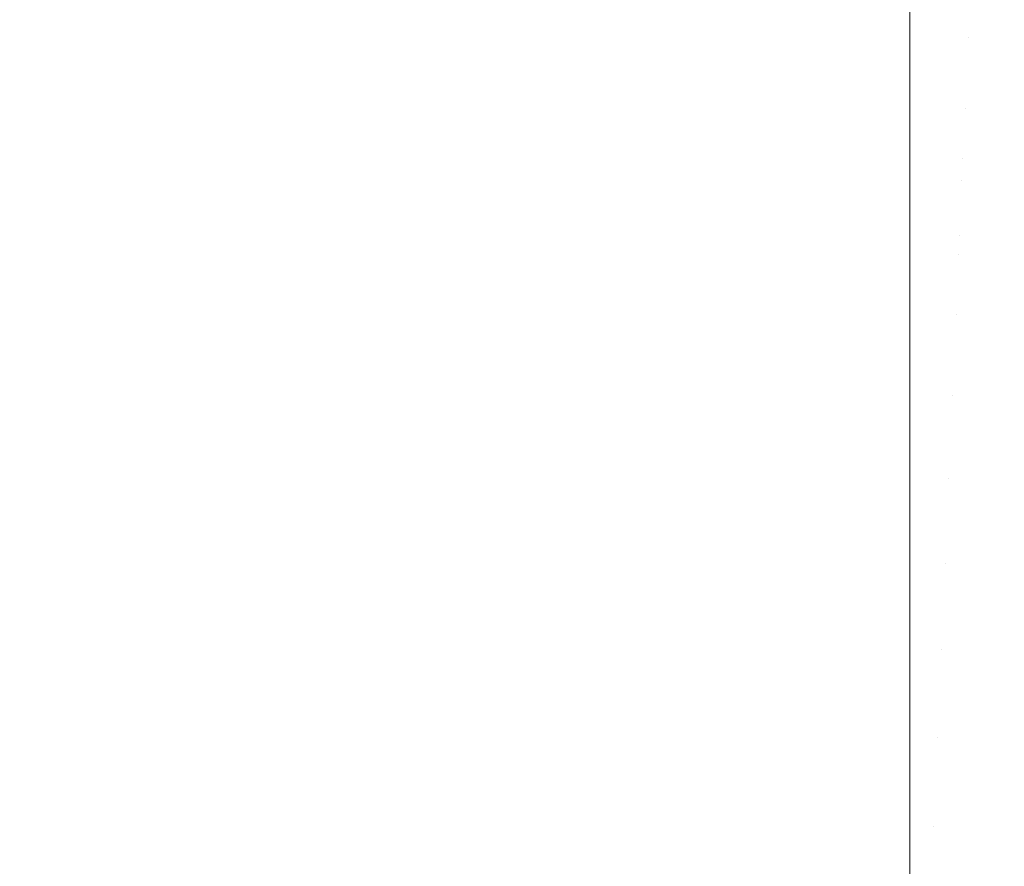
# Model space of a CAD drawing. Header units: centimetres. Extents: x -26 to 27.3, y -25.9 to -24.1.
# Tile 212 of 224: x 27.1413 to 27.1869, y -24.1366 to -24.0974. Entities that reach past the tile are written whole.
import ezdxf

# ---------------------------------------------------------------- set-up
doc = ezdxf.new("R2010")
doc.units = ezdxf.units.CM
doc.header["$LTSCALE"] = 2.54
doc.layers.add('Lucido design-1', color=7, linetype='Continuous')

# ---------------------------------------------------------------- blocks, each defined once
blk = doc.blocks.new('Gruppo-7-1')
at = {"color": 7, "linetype": 'Continuous', "lineweight": 9}
for points, invisible_edges in [([(27.185347, -24.095089, 1181.646615), (27.18521, -24.098235, 1181.64404), (27.182518, -24.098176, 1181.64404), (27.182518, -24.095617, 1181.646132)], 11), ([(27.182518, -24.095614, 1182.399325), (27.182518, -24.098543, 1182.4017), (27.185194, -24.098601, 1182.4017), (27.185336, -24.095335, 1182.399049)], 14), ([(27.185194, -24.098601, 1182.4017), (27.187865, -24.098776, 1182.4017), (27.188149, -24.09552, 1182.399049), (27.185336, -24.095335, 1182.399049)], 15), ([(27.185347, -24.095089, 1181.646615), (27.188171, -24.095274, 1181.646615), (27.187896, -24.098411, 1181.64404), (27.18521, -24.098235, 1181.64404)], 15), ([(27.182518, -24.098543, 1182.4017), (27.182518, -24.095614, 1182.399325), (-25.917482, -24.095614, 1182.399325), (-25.917482, -24.098543, 1182.4017)], 10), ([(9.482518, -24.098176, 1181.64404), (9.482518, -24.095617, 1181.646132), (27.182518, -24.095617, 1181.646132), (27.182518, -24.098176, 1181.64404)], 10), ([(-25.917482, -24.098543, 1182.4017), (-25.917482, -24.099015, 1182.402059), (27.182518, -24.099015, 1182.402059), (27.182518, -24.098543, 1182.4017)], 10), ([(27.182518, -24.098176, 1181.64404), (27.182518, -24.099022, 1181.643405), (9.482518, -24.099022, 1181.643405), (9.482518, -24.098176, 1181.64404)], 10), ([(27.182518, -24.099022, 1181.643405), (27.182518, -24.098176, 1181.64404), (27.18521, -24.098235, 1181.64404)], 10), ([(27.18521, -24.098235, 1181.64404), (27.185066, -24.101528, 1181.641563), (27.182518, -24.101472, 1181.641563), (27.182518, -24.099022, 1181.643405)], 11), ([(27.185194, -24.098601, 1182.4017), (27.182518, -24.098543, 1182.4017), (27.182518, -24.099015, 1182.402059)], 9), ([(27.182518, -24.099015, 1182.402059), (27.182518, -24.100338, 1182.403062), (27.185115, -24.100394, 1182.403062), (27.185194, -24.098601, 1182.4017)], 14), ([(27.18521, -24.098235, 1181.64404), (27.187896, -24.098411, 1181.64404), (27.187609, -24.101695, 1181.641563), (27.185066, -24.101528, 1181.641563)], 15), ([(27.185115, -24.100394, 1182.403062), (27.187708, -24.100564, 1182.403062), (27.187865, -24.098776, 1182.4017), (27.185194, -24.098601, 1182.4017)], 15), ([(27.182518, -24.100338, 1182.403062), (27.182518, -24.099015, 1182.402059), (-25.917482, -24.099015, 1182.402059), (-25.917482, -24.100338, 1182.403062)], 10), ([(9.482518, -24.101472, 1181.641563), (9.482518, -24.099022, 1181.643405), (27.182518, -24.099022, 1181.643405), (27.182518, -24.101472, 1181.641563)], 10), ([(-25.917482, -24.100338, 1182.403062), (-25.917482, -24.102542, 1182.404625), (27.182518, -24.102542, 1182.404625), (27.182518, -24.100338, 1182.403062)], 10), ([(27.184965, -24.103849, 1182.405514), (27.185115, -24.100394, 1182.403062), (27.182518, -24.100338, 1182.403062), (27.182518, -24.102542, 1182.404625)], 11), ([(27.184965, -24.103849, 1182.405514), (27.187407, -24.104009, 1182.405514), (27.187708, -24.100564, 1182.403062), (27.185115, -24.100394, 1182.403062)], 15), ([(27.182518, -24.101472, 1181.641563), (27.182518, -24.102541, 1181.640827), (9.482518, -24.102541, 1181.640827), (9.482518, -24.101472, 1181.641563)], 10), ([(27.182518, -24.102541, 1181.640827), (27.182518, -24.101472, 1181.641563), (27.185066, -24.101528, 1181.641563)], 10), ([(27.185066, -24.101528, 1181.641563), (27.18492, -24.104867, 1181.639259), (27.182518, -24.104814, 1181.639259), (27.182518, -24.102541, 1181.640827)], 11), ([(27.185066, -24.101528, 1181.641563), (27.187609, -24.101695, 1181.641563), (27.187318, -24.105024, 1181.639259), (27.18492, -24.104867, 1181.639259)], 15), ([(27.182518, -24.103796, 1182.405514), (27.182518, -24.102542, 1182.404625), (-25.917482, -24.102542, 1182.404625), (-25.917482, -24.103796, 1182.405514)], 10), ([(9.482518, -24.104814, 1181.639259), (9.482518, -24.102541, 1181.640827), (27.182518, -24.102541, 1181.640827), (27.182518, -24.104814, 1181.639259)], 10), ([(27.182518, -24.102542, 1182.404625), (27.182518, -24.103796, 1182.405514), (27.184965, -24.103849, 1182.405514)], 10), ([(-25.917482, -24.103796, 1182.405514), (-25.917482, -24.106169, 1182.407049), (27.182518, -24.106169, 1182.407049), (27.182518, -24.103796, 1182.405514)], 10), ([(27.184809, -24.107409, 1182.40782), (27.184965, -24.103849, 1182.405514), (27.182518, -24.103796, 1182.405514), (27.182518, -24.106169, 1182.407049)], 11), ([(27.184809, -24.107409, 1182.40782), (27.187096, -24.107559, 1182.40782), (27.187407, -24.104009, 1182.405514), (27.184965, -24.103849, 1182.405514)], 15), ([(27.182518, -24.104814, 1181.639259), (27.182518, -24.106169, 1181.638405), (9.482518, -24.106169, 1181.638405), (9.482518, -24.104814, 1181.639259)], 10), ([(27.182518, -24.106169, 1181.638405), (27.182518, -24.104814, 1181.639259), (27.18492, -24.104867, 1181.639259)], 10), ([(27.18492, -24.104867, 1181.639259), (27.184771, -24.108293, 1181.637095), (27.182518, -24.108243, 1181.637095), (27.182518, -24.106169, 1181.638405)], 11), ([(27.18492, -24.104867, 1181.639259), (27.187318, -24.105024, 1181.639259), (27.187019, -24.10844, 1181.637095), (27.184771, -24.108293, 1181.637095)], 15), ([(27.182518, -24.107359, 1182.40782), (27.182518, -24.106169, 1182.407049), (-25.917482, -24.106169, 1182.407049), (-25.917482, -24.107359, 1182.40782)], 10), ([(9.482518, -24.108243, 1181.637095), (9.482518, -24.106169, 1181.638405), (27.182518, -24.106169, 1181.638405), (27.182518, -24.108243, 1181.637095)], 10), ([(27.182518, -24.106169, 1182.407049), (27.182518, -24.107359, 1182.40782), (27.184809, -24.107409, 1182.40782)], 10), ([(-25.917482, -24.107359, 1182.40782), (-25.917482, -24.109898, 1182.409313), (27.182518, -24.109898, 1182.409313), (27.182518, -24.107359, 1182.40782)], 10), ([(27.184649, -24.111068, 1182.409974), (27.184809, -24.107409, 1182.40782), (27.182518, -24.107359, 1182.40782), (27.182518, -24.109898, 1182.409313)], 11), ([(27.184649, -24.111068, 1182.409974), (27.186777, -24.111208, 1182.409974), (27.187096, -24.107559, 1182.40782), (27.184809, -24.107409, 1182.40782)], 15), ([(27.186777, -24.111208, 1182.409974), (27.188896, -24.11144, 1182.409974), (27.189374, -24.107809, 1182.40782), (27.187096, -24.107559, 1182.40782)], 15), ([(27.182518, -24.108243, 1181.637095), (27.182518, -24.109898, 1181.636142), (9.482518, -24.109898, 1181.636142), (9.482518, -24.108243, 1181.637095)], 10), ([(27.182518, -24.109898, 1181.636142), (27.182518, -24.108243, 1181.637095), (27.184771, -24.108293, 1181.637095)], 10), ([(27.184771, -24.108293, 1181.637095), (27.184618, -24.1118, 1181.635074), (27.182518, -24.111754, 1181.635074), (27.182518, -24.109898, 1181.636142)], 11), ([(27.184771, -24.108293, 1181.637095), (27.187019, -24.10844, 1181.637095), (27.186713, -24.111937, 1181.635074), (27.184618, -24.1118, 1181.635074)], 15), ([(27.187019, -24.10844, 1181.637095), (27.189259, -24.108685, 1181.637095), (27.188801, -24.112166, 1181.635074), (27.186713, -24.111937, 1181.635074)], 15), ([(27.182518, -24.111022, 1182.409974), (27.182518, -24.109898, 1182.409313), (-25.917482, -24.109898, 1182.409313), (-25.917482, -24.111022, 1182.409974)], 10), ([(9.482518, -24.111754, 1181.635074), (9.482518, -24.109898, 1181.636142), (27.182518, -24.109898, 1181.636142), (27.182518, -24.111754, 1181.635074)], 10), ([(27.182518, -24.109898, 1182.409313), (27.182518, -24.111022, 1182.409974), (27.184649, -24.111068, 1182.409974)], 10), ([(-25.917482, -24.111022, 1182.409974), (-25.917482, -24.113722, 1182.411412), (27.182518, -24.113722, 1182.411412), (27.182518, -24.111022, 1182.409974)], 10), ([(27.184486, -24.11482, 1182.411974), (27.184649, -24.111068, 1182.409974), (27.182518, -24.111022, 1182.409974), (27.182518, -24.113722, 1182.411412)], 11), ([(27.184486, -24.11482, 1182.411974), (27.18645, -24.114949, 1182.411974), (27.186777, -24.111208, 1182.409974), (27.184649, -24.111068, 1182.409974)], 15), ([(27.18645, -24.114949, 1182.411974), (27.188406, -24.115163, 1182.411974), (27.188896, -24.11144, 1182.409974), (27.186777, -24.111208, 1182.409974)], 15), ([(27.182518, -24.111754, 1181.635074), (27.182518, -24.113723, 1181.634044), (9.482518, -24.113723, 1181.634044), (9.482518, -24.111754, 1181.635074)], 10), ([(27.182518, -24.113723, 1181.634044), (27.182518, -24.111754, 1181.635074), (27.184618, -24.1118, 1181.635074), (27.184461, -24.115382, 1181.633198)], 14), ([(27.184618, -24.1118, 1181.635074), (27.186713, -24.111937, 1181.635074), (27.186401, -24.115509, 1181.633198), (27.184461, -24.115382, 1181.633198)], 15), ([(27.186713, -24.111937, 1181.635074), (27.188801, -24.112166, 1181.635074), (27.188333, -24.115721, 1181.633198), (27.186401, -24.115509, 1181.633198)], 15), ([(27.182518, -24.114777, 1182.411974), (27.182518, -24.113722, 1182.411412), (-25.917482, -24.113722, 1182.411412), (-25.917482, -24.114777, 1182.411974)], 10), ([(9.482518, -24.11534, 1181.633198), (9.482518, -24.113723, 1181.634044), (27.182518, -24.113723, 1181.634044), (27.182518, -24.11534, 1181.633198)], 10), ([(27.182518, -24.113722, 1182.411412), (27.182518, -24.114777, 1182.411974), (27.184486, -24.11482, 1182.411974)], 10), ([(27.184461, -24.115382, 1181.633198), (27.182518, -24.11534, 1181.633198), (27.182518, -24.113723, 1181.634044)], 9), ([(-25.917482, -24.114777, 1182.411974), (-25.917482, -24.117634, 1182.413342), (27.182518, -24.117634, 1182.413342), (27.182518, -24.114777, 1182.411974)], 10), ([(27.184318, -24.118659, 1182.413815), (27.184486, -24.11482, 1182.411974), (27.182518, -24.114777, 1182.411974), (27.182518, -24.117634, 1182.413342)], 11), ([(27.184318, -24.118659, 1182.413815), (27.186115, -24.118777, 1182.413815), (27.18645, -24.114949, 1182.411974), (27.184486, -24.11482, 1182.411974)], 15), ([(27.186115, -24.118777, 1182.413815), (27.187905, -24.118973, 1182.413815), (27.188406, -24.115163, 1182.411974), (27.18645, -24.114949, 1182.411974)], 15), ([(27.182518, -24.11534, 1181.633198), (27.182518, -24.117634, 1181.632114), (9.482518, -24.117634, 1181.632114), (9.482518, -24.11534, 1181.633198)], 10), ([(27.182518, -24.117634, 1181.632114), (27.182518, -24.11534, 1181.633198), (27.184461, -24.115382, 1181.633198), (27.184302, -24.119033, 1181.631471)], 14), ([(27.184461, -24.115382, 1181.633198), (27.186401, -24.115509, 1181.633198), (27.186082, -24.11915, 1181.631471), (27.184302, -24.119033, 1181.631471)], 15), ([(27.186401, -24.115509, 1181.633198), (27.188333, -24.115721, 1181.633198), (27.187856, -24.119344, 1181.631471), (27.186082, -24.11915, 1181.631471)], 15), ([(27.182518, -24.11862, 1182.413815), (27.182518, -24.117634, 1182.413342), (-25.917482, -24.117634, 1182.413342), (-25.917482, -24.11862, 1182.413815)], 10), ([(9.482518, -24.118994, 1181.631471), (9.482518, -24.117634, 1181.632114), (27.182518, -24.117634, 1181.632114), (27.182518, -24.118994, 1181.631471)], 10), ([(27.182518, -24.117634, 1182.413342), (27.182518, -24.11862, 1182.413815), (27.184318, -24.118659, 1182.413815)], 10), ([(27.184302, -24.119033, 1181.631471), (27.182518, -24.118994, 1181.631471), (27.182518, -24.117634, 1181.632114)], 9), ([(-25.917482, -24.11862, 1182.413815), (-25.917482, -24.121626, 1182.4151), (27.182518, -24.121626, 1182.4151), (27.182518, -24.11862, 1182.413815)], 10), ([(27.184147, -24.122578, 1182.415492), (27.184318, -24.118659, 1182.413815), (27.182518, -24.11862, 1182.413815), (27.182518, -24.121626, 1182.4151)], 11), ([(27.182518, -24.118994, 1181.631471), (27.182518, -24.121626, 1181.630355), (9.482518, -24.121626, 1181.630355), (9.482518, -24.118994, 1181.631471)], 10), ([(27.182518, -24.121626, 1181.630355), (27.182518, -24.118994, 1181.631471), (27.184302, -24.119033, 1181.631471), (27.18414, -24.122747, 1181.629894)], 14), ([(27.184302, -24.119033, 1181.631471), (27.186082, -24.11915, 1181.631471), (27.185758, -24.122853, 1181.629894), (27.18414, -24.122747, 1181.629894)], 15), ([(27.184147, -24.122578, 1182.415492), (27.185773, -24.122684, 1182.415492), (27.186115, -24.118777, 1182.413815), (27.184318, -24.118659, 1182.413815)], 15), ([(27.185773, -24.122684, 1182.415492), (27.187393, -24.122862, 1182.415492), (27.187905, -24.118973, 1182.413815), (27.186115, -24.118777, 1182.413815)], 15), ([(27.186082, -24.11915, 1181.631471), (27.187856, -24.119344, 1181.631471), (27.18737, -24.123029, 1181.629894), (27.185758, -24.122853, 1181.629894)], 15), ([(27.182518, -24.122542, 1182.415492), (27.182518, -24.121626, 1182.4151), (-25.917482, -24.121626, 1182.4151), (-25.917482, -24.122542, 1182.415492)], 10), ([(9.482518, -24.122711, 1181.629894), (9.482518, -24.121626, 1181.630355), (27.182518, -24.121626, 1181.630355), (27.182518, -24.122711, 1181.629894)], 10), ([(27.182518, -24.121626, 1182.4151), (27.182518, -24.122542, 1182.415492), (27.184147, -24.122578, 1182.415492)], 10), ([(27.18414, -24.122747, 1181.629894), (27.182518, -24.122711, 1181.629894), (27.182518, -24.121626, 1181.630355)], 9), ([(-25.917482, -24.122542, 1182.415492), (-25.917482, -24.125691, 1182.416682), (27.182518, -24.125691, 1182.416682), (27.182518, -24.122542, 1182.415492)], 10), ([(27.182518, -24.122711, 1181.629894), (27.182518, -24.125691, 1181.628771), (9.482518, -24.125691, 1181.628771), (9.482518, -24.122711, 1181.629894)], 10), ([(27.183973, -24.12657, 1182.417002), (27.184147, -24.122578, 1182.415492), (27.182518, -24.122542, 1182.415492), (27.182518, -24.125691, 1182.416682)], 11), ([(27.182518, -24.125691, 1181.628771), (27.182518, -24.122711, 1181.629894), (27.18414, -24.122747, 1181.629894), (27.183975, -24.126517, 1181.628471)], 14), ([(27.183973, -24.12657, 1182.417002), (27.185425, -24.126665, 1182.417002), (27.185773, -24.122684, 1182.415492), (27.184147, -24.122578, 1182.415492)], 15), ([(27.18414, -24.122747, 1181.629894), (27.185758, -24.122853, 1181.629894), (27.185429, -24.126612, 1181.628471), (27.183975, -24.126517, 1181.628471)], 15), ([(27.185425, -24.126665, 1182.417002), (27.186871, -24.126824, 1182.417002), (27.187393, -24.122862, 1182.415492), (27.185773, -24.122684, 1182.415492)], 15), ([(27.185758, -24.122853, 1181.629894), (27.18737, -24.123029, 1181.629894), (27.186878, -24.126771, 1181.628471), (27.185429, -24.126612, 1181.628471)], 15), ([(27.186871, -24.126824, 1182.417002), (27.188309, -24.127045, 1182.417002), (27.189003, -24.12311, 1182.415492), (27.187393, -24.122862, 1182.415492)], 15), ([(27.18737, -24.123029, 1181.629894), (27.188974, -24.123276, 1181.629894), (27.188318, -24.126992, 1181.628471), (27.186878, -24.126771, 1181.628471)], 15), ([(27.182518, -24.126538, 1182.417002), (27.182518, -24.125691, 1182.416682), (-25.917482, -24.125691, 1182.416682), (-25.917482, -24.126538, 1182.417002)], 10), ([(9.482518, -24.126485, 1181.628471), (9.482518, -24.125691, 1181.628771), (27.182518, -24.125691, 1181.628771), (27.182518, -24.126485, 1181.628471)], 10), ([(27.182518, -24.125691, 1182.416682), (27.182518, -24.126538, 1182.417002), (27.183973, -24.12657, 1182.417002)], 10), ([(27.183975, -24.126517, 1181.628471), (27.182518, -24.126485, 1181.628471), (27.182518, -24.125691, 1181.628771)], 9), ([(-25.917482, -24.126538, 1182.417002), (-25.917482, -24.129822, 1182.418085), (27.182518, -24.129822, 1182.418085), (27.182518, -24.126538, 1182.417002)], 10), ([(27.182518, -24.126485, 1181.628471), (27.182518, -24.12982, 1181.627364), (9.482518, -24.12982, 1181.627364), (9.482518, -24.126485, 1181.628471)], 10), ([(27.182518, -24.12982, 1181.627364), (27.182518, -24.126485, 1181.628471), (27.183975, -24.126517, 1181.628471), (27.183808, -24.130336, 1181.627202)], 14), ([(27.183795, -24.130629, 1182.418342), (27.183973, -24.12657, 1182.417002), (27.182518, -24.126538, 1182.417002), (27.182518, -24.129822, 1182.418085)], 11), ([(27.183795, -24.130629, 1182.418342), (27.18507, -24.130713, 1182.418342), (27.185425, -24.126665, 1182.417002), (27.183973, -24.12657, 1182.417002)], 15), ([(27.183975, -24.126517, 1181.628471), (27.185429, -24.126612, 1181.628471), (27.185096, -24.130421, 1181.627202), (27.183808, -24.130336, 1181.627202)], 15), ([(27.18507, -24.130713, 1182.418342), (27.186341, -24.130852, 1182.418342), (27.186871, -24.126824, 1182.417002), (27.185425, -24.126665, 1182.417002)], 15), ([(27.185429, -24.126612, 1181.628471), (27.186878, -24.126771, 1181.628471), (27.186379, -24.130561, 1181.627202), (27.185096, -24.130421, 1181.627202)], 15), ([(27.186341, -24.130852, 1182.418342), (27.187604, -24.131046, 1182.418342), (27.188309, -24.127045, 1182.417002), (27.186871, -24.126824, 1182.417002)], 15), ([(27.186878, -24.126771, 1181.628471), (27.188318, -24.126992, 1181.628471), (27.187654, -24.130757, 1181.627202), (27.186379, -24.130561, 1181.627202)], 15), ([(27.182518, -24.130601, 1182.418342), (27.182518, -24.129822, 1182.418085), (-25.917482, -24.129822, 1182.418085), (-25.917482, -24.130601, 1182.418342)], 10), ([(9.482518, -24.130308, 1181.627202), (9.482518, -24.12982, 1181.627364), (27.182518, -24.12982, 1181.627364), (27.182518, -24.130308, 1181.627202)], 10), ([(27.183808, -24.130336, 1181.627202), (27.182518, -24.130308, 1181.627202), (27.182518, -24.12982, 1181.627364)], 9), ([(27.182518, -24.129822, 1182.418085), (27.182518, -24.130601, 1182.418342), (27.183795, -24.130629, 1182.418342)], 10), ([(27.182518, -24.130308, 1181.627202), (27.182518, -24.134007, 1181.626138), (9.482518, -24.134007, 1181.626138), (9.482518, -24.130308, 1181.627202)], 10), ([(27.182518, -24.134007, 1181.626138), (27.182518, -24.130308, 1181.627202), (27.183808, -24.130336, 1181.627202), (27.18364, -24.134199, 1181.62609)], 14), ([(27.183808, -24.130336, 1181.627202), (27.185096, -24.130421, 1181.627202), (27.184759, -24.134272, 1181.62609), (27.18364, -24.134199, 1181.62609)], 15), ([(27.185096, -24.130421, 1181.627202), (27.186379, -24.130561, 1181.627202), (27.185874, -24.134395, 1181.62609), (27.184759, -24.134272, 1181.62609)], 15), ([(-25.917482, -24.130601, 1182.418342), (-25.917482, -24.13401, 1182.419307), (27.182518, -24.13401, 1182.419307), (27.182518, -24.130601, 1182.418342)], 10), ([(27.183616, -24.134748, 1182.419509), (27.183795, -24.130629, 1182.418342), (27.182518, -24.130601, 1182.418342), (27.182518, -24.13401, 1182.419307)], 11), ([(27.183616, -24.134748, 1182.419509), (27.184711, -24.13482, 1182.419509), (27.18507, -24.130713, 1182.418342), (27.183795, -24.130629, 1182.418342)], 15), ([(27.184711, -24.13482, 1182.419509), (27.185803, -24.134939, 1182.419509), (27.186341, -24.130852, 1182.418342), (27.18507, -24.130713, 1182.418342)], 15), ([(27.185803, -24.134939, 1182.419509), (27.186888, -24.135106, 1182.419509), (27.187604, -24.131046, 1182.418342), (27.186341, -24.130852, 1182.418342)], 15), ([(27.186379, -24.130561, 1181.627202), (27.187654, -24.130757, 1181.627202), (27.186983, -24.134565, 1181.62609), (27.185874, -24.134395, 1181.62609)], 15), ([(27.182518, -24.134724, 1182.419509), (27.182518, -24.13401, 1182.419307), (-25.917482, -24.13401, 1182.419307), (-25.917482, -24.134724, 1182.419509)], 10), ([(9.482518, -24.134175, 1181.62609), (9.482518, -24.134007, 1181.626138), (27.182518, -24.134007, 1181.626138), (27.182518, -24.134175, 1181.62609)], 10), ([(27.18364, -24.134199, 1181.62609), (27.182518, -24.134175, 1181.62609), (27.182518, -24.134007, 1181.626138)], 9), ([(27.182518, -24.13401, 1182.419307), (27.182518, -24.134724, 1182.419509), (27.183616, -24.134748, 1182.419509)], 10), ([(9.482518, -24.138078, 1181.625134), (9.482518, -24.134175, 1181.62609), (27.182518, -24.134175, 1181.62609), (27.182518, -24.138078, 1181.625134)], 10), ([(27.182518, -24.134175, 1181.62609), (27.18364, -24.134199, 1181.62609), (27.183469, -24.138099, 1181.625134), (27.182518, -24.138078, 1181.625134)], 7), ([(27.18364, -24.134199, 1181.62609), (27.184759, -24.134272, 1181.62609), (27.184419, -24.138161, 1181.625134), (27.183469, -24.138099, 1181.625134)], 15), ([(27.184759, -24.134272, 1181.62609), (27.185874, -24.134395, 1181.62609), (27.185365, -24.138265, 1181.625134), (27.184419, -24.138161, 1181.625134)], 15), ([(27.185874, -24.134395, 1181.62609), (27.186983, -24.134565, 1181.62609), (27.186305, -24.138409, 1181.625134), (27.185365, -24.138265, 1181.625134)], 15), ([(27.186983, -24.134565, 1181.62609), (27.188083, -24.134784, 1181.62609), (27.187239, -24.138595, 1181.625134), (27.186305, -24.138409, 1181.625134)], 15), ([(-25.917482, -24.134724, 1182.419509), (-25.917482, -24.138247, 1182.420345), (27.182518, -24.138247, 1182.420345), (27.182518, -24.134724, 1182.419509)], 10), ([(27.183433, -24.138919, 1182.4205), (27.183616, -24.134748, 1182.419509), (27.182518, -24.134724, 1182.419509), (27.182518, -24.138247, 1182.420345)], 11), ([(27.183433, -24.138919, 1182.4205), (27.184347, -24.138979, 1182.4205), (27.184711, -24.13482, 1182.419509), (27.183616, -24.134748, 1182.419509)], 15), ([(27.184347, -24.138979, 1182.4205), (27.185258, -24.139079, 1182.4205), (27.185803, -24.134939, 1182.419509), (27.184711, -24.13482, 1182.419509)], 15), ([(27.185258, -24.139079, 1182.4205), (27.186163, -24.139218, 1182.4205), (27.186888, -24.135106, 1182.419509), (27.185803, -24.134939, 1182.419509)], 15), ([(27.186163, -24.139218, 1182.4205), (27.187061, -24.139397, 1182.4205), (27.187964, -24.13532, 1182.419509), (27.186888, -24.135106, 1182.419509)], 15)]:
    blk.add_3dface(points, dxfattribs=dict(at, invisible_edges=invisible_edges))

msp = doc.modelspace()

# ---------------------------------------------------------------- block references
at = {"layer": 'Lucido design-1', "color": 7}
msp.add_blockref('Gruppo-7-1', (0, 0), dxfattribs=at)

doc.saveas('drawing.dxf')
